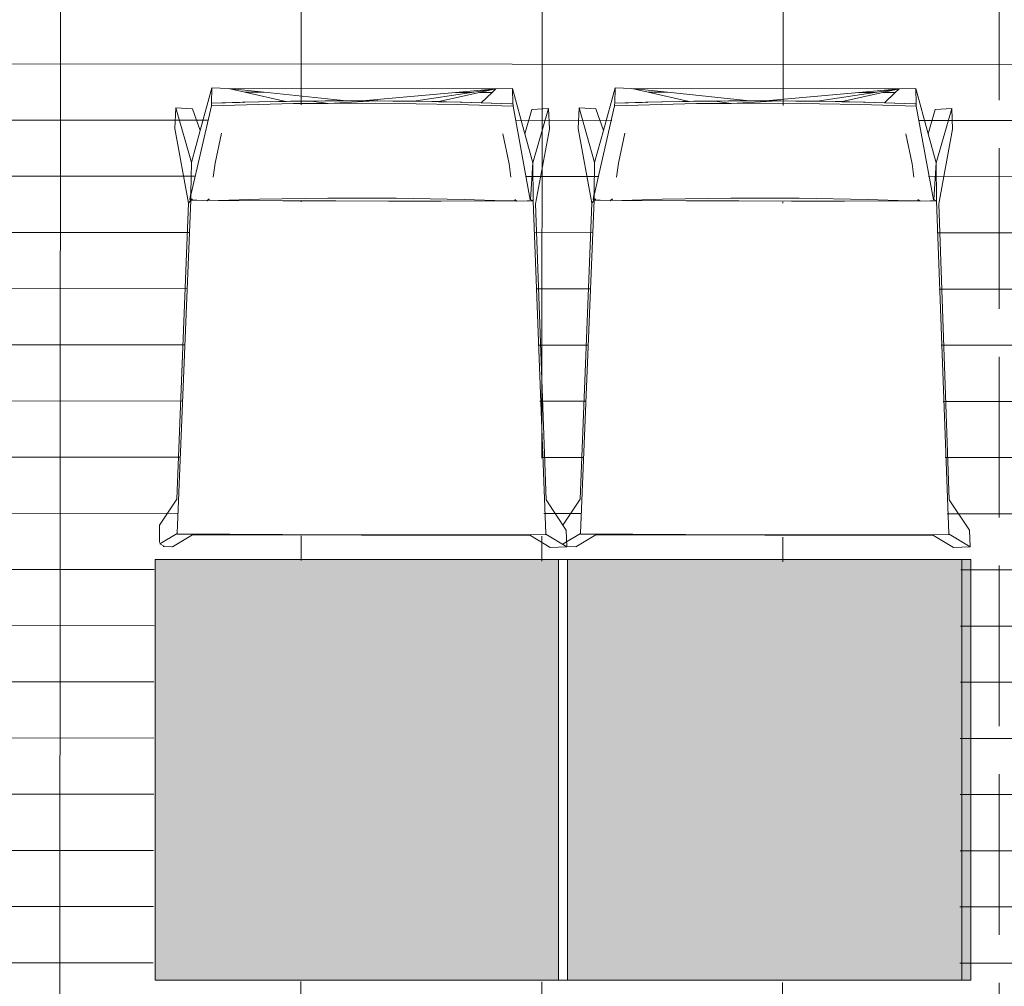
# Model space of a CAD drawing. Header units: millimetres. Extents: x -19278 to 18011, y -32369 to 41467.
# Tile 18 of 64: x -15326 to -14100, y 8132 to 9336. Entities that reach past the tile are written whole.
import ezdxf
from ezdxf.xclip import XClip

# ---------------------------------------------------------------- set-up
doc = ezdxf.new("R2010")
doc.units = ezdxf.units.MM
doc.header["$MEASUREMENT"] = 0
doc.header["$XCLIPFRAME"] = 0
doc.linetypes.add('Przerywana długa', pattern=[260, 200, -60])
for name, color, linetype in [('2D - Rysunki i Obrazki', 7, 'Continuous'), ('PT.A.01_1_Rzuty - ogródek_Nr_pióra__7', 7, 'Continuous'), ('PT.A.01_1_Wnętrze - umeblowanie_Nr_pióra__19', 7, 'Continuous')]:
    doc.layers.add(name, color=color, linetype=linetype)
doc.layers.add('PT.A.01_1_0_Nr_pióra__92_Nr_pióra__11', color=7, linetype='Continuous', lineweight=18, true_color=0xbf8080)
doc.layers.add('PT.A.01_1_Rzuty - ogródek_Nr_pióra__1_Nr_pióra__7', color=7, linetype='Continuous', lineweight=18)
doc.layers.add('PT.A.01_1_Wnętrze - umeblowanie_Nr_pióra__1_Nr_pióra__7', color=7, linetype='Continuous', lineweight=18)

# ---------------------------------------------------------------- blocks, each defined once
blk = doc.blocks.new('Rysunek_1_1', base_point=(2114.359479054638, 3072.595545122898))
at = {"layer": 'PT.A.01_1_Rzuty - ogródek_Nr_pióra__7', "linetype": 'Continuous', "lineweight": 0, "true_color": 0x000000}
h = blk.add_hatch(dxfattribs=at)
h.set_pattern_fill('Siatka_60x120_kopia_kopi_DE', color=18, style=0, pattern_type=2)
h.set_pattern_definition([(359.9745571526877, (-15575.80890495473, 9211.212470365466), (0.03108430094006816, 69.99999309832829), []), (89.97455715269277, (-15575.80890495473, 9211.212470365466), (-299.9999704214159, 0.1332184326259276), [])])
h.paths.add_polyline_path([(-17056.3652782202, 7416.892604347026), (-17056.36526500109, 6916.106656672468), (-16411.78880415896, 6915.600374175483), (-16411.78877053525, 7415.586469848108), (-15360.59003930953, 7415.585065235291), (-15361.75813853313, 6915.600363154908), (-15161.7586248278, 6915.133239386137), (-15161.75857628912, 7415.586403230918), (-14111.72792597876, 7415.586466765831), (-14111.7225632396, 6916.223559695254), (-14056.36522026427, 6916.106740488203), (-14056.36536628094, 11317.01537806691), (-15306.36533317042, 11317.01543795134), (-15306.36530540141, 11617.01537991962), (-16556.37931820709, 11617.01535170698), (-16556.37927241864, 7416.892629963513)])
h.paths.add_polyline_path([(-16320.78337871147, 7687.11461409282), (-16320.83724373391, 7692.245305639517), (-16318.77460739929, 7692.23412277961), (-15898.20695847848, 7691.991120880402), (-15919.86631480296, 7575.352681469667), (-15989.30929340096, 7573.309408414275), (-16091.40731275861, 7572.021666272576), (-16193.5108312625, 7572.775262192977), (-16295.57738231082, 7575.570372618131)], flags=0)
h.paths.add_polyline_path([(-16320.76516218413, 7693.334417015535), (-16336.83332137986, 8108.501833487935), (-16336.83294959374, 8109.166881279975), (-16271.41753355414, 8109.571048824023), (-16205.86864994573, 8109.828193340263), (-16140.23975248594, 8109.938290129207), (-16074.58443591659, 8109.899731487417), (-16008.95553496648, 8109.714018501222), (-15943.40732548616, 8109.381346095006), (-15877.99243906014, 8108.90146994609), (-15877.99273629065, 8108.236437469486), (-15894.5424231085, 7693.085945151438), (-15901.87227777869, 7693.144279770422), (-15915.08767336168, 7693.854076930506), (-15915.11202442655, 7693.24183562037), (-15943.64818127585, 7693.433428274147), (-16009.19679416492, 7693.766173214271), (-16074.82530702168, 7693.951888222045), (-16140.48101168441, 7693.990444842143), (-16206.1099091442, 7693.880348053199), (-16271.65879275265, 7693.623203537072), (-16300.19538001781, 7693.464739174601), (-16300.21897480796, 7694.076999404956), (-16313.43508123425, 7693.381647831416)], flags=0)
h.paths.add_polyline_path([(-15861.93623259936, 8139.970311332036), (-16364.09611839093, 8141.143334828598), (-16362.87104525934, 8665.593641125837), (-15860.71105428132, 8664.420483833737)], flags=0)
h.paths.add_polyline_path([(-16335.45872799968, 8697.442424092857), (-16335.45593778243, 8698.10742477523), (-16317.44828096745, 9113.195250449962), (-16310.11848473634, 9113.113748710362), (-16296.90579813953, 9112.35661861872), (-16296.87926762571, 9112.968841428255), (-16268.34381269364, 9112.677024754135), (-16202.79677479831, 9112.113648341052), (-16137.16913328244, 9111.696902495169), (-16071.51397919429, 9111.42877956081), (-16005.88532599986, 9111.307818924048), (-15940.33582262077, 9111.334238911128), (-15911.79910184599, 9111.392573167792), (-15911.77765587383, 9110.780182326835), (-15898.55906410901, 9111.428257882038), (-15891.22896704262, 9111.452336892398), (-15876.61913044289, 8696.229019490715), (-15876.62192066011, 8695.564018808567), (-15942.03834052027, 8695.389797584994), (-16007.58736593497, 8695.363320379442), (-16073.2164970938, 8695.484338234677), (-16138.87118853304, 8695.752478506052), (-16204.49890460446, 8696.169209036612), (-16270.04586794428, 8696.732600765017)], flags=0)
h.paths.add_polyline_path([(-16315.4525273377, 9114.28620288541), (-16317.51520214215, 9114.284712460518), (-16317.43737897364, 9119.415104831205), (-16291.71046499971, 9230.840346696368), (-16189.63203895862, 9233.1585070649), (-16087.52615485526, 9233.43510044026), (-15985.43520675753, 9231.670353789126), (-15916.00252218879, 9229.302638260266), (-15894.88838443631, 9112.564283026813)], flags=0)
h.paths.add_polyline_path([(-15116.63686026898, 7684.301618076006), (-15116.69072529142, 7689.432309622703), (-15114.62802971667, 7689.421216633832), (-14694.06044003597, 7689.178124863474), (-14715.71979636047, 7572.539685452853), (-14785.16277495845, 7570.496412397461), (-14887.26079431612, 7569.208670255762), (-14989.36431282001, 7569.962266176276), (-15091.43086386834, 7572.757376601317)], flags=0)
h.paths.add_polyline_path([(-15109.28856279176, 7690.568651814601), (-15116.61864374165, 7690.521420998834), (-15132.68680293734, 8105.688837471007), (-15132.68643115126, 8106.353885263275), (-15067.27101511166, 8106.758052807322), (-15001.72205694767, 8107.015212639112), (-14936.09323404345, 8107.125294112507), (-14870.43791747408, 8107.086735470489), (-14804.80903183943, 8106.901097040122), (-14739.26080704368, 8106.568350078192), (-14673.84584606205, 8106.088489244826), (-14673.84621784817, 8105.423441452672), (-14690.39591998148, 7690.273023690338), (-14697.72575933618, 7690.331283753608), (-14710.9411549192, 7691.041080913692), (-14710.96550598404, 7690.428839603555), (-14739.5016781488, 7690.620506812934), (-14805.05027572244, 7690.953177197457), (-14870.67878857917, 7691.138892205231), (-14936.3344932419, 7691.177448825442), (-15001.96339070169, 7691.067352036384), (-15067.51227431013, 7690.810207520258), (-15096.0487870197, 7690.651758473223), (-15096.07247168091, 7691.264077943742)], flags=0)
h.paths.add_polyline_path([(-15159.94961526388, 8138.330413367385), (-15158.72452681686, 8662.780645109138), (-14154.40456017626, 8660.434405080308), (-14155.6297384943, 8135.984232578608)], flags=0)
h.paths.add_polyline_path([(-15131.31220955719, 8694.629428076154), (-15131.30941933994, 8695.294428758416), (-15113.30168796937, 9110.382269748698), (-15105.97196629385, 9110.300752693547), (-15092.75922045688, 9109.543712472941), (-15092.73274918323, 9110.155845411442), (-15064.19729425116, 9109.864028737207), (-14998.65025635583, 9109.30065232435), (-14933.02261483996, 9108.88390647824), (-14867.36746075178, 9108.615783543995), (-14801.73880755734, 9108.494822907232), (-14736.18930417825, 9108.521242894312), (-14707.6525834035, 9108.579577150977), (-14707.63106287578, 9107.967201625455), (-14694.41254566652, 9108.61526186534), (-14687.08244860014, 9108.639340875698), (-14672.47261200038, 8693.416023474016), (-14672.47540221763, 8692.75102279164), (-14737.89182207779, 8692.576801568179), (-14803.44084749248, 8692.550324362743), (-14869.06997865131, 8692.671342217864), (-14934.72467009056, 8692.93948248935), (-15000.35231160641, 8693.356228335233), (-15065.89934950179, 8693.919604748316)], flags=0)
h.paths.add_polyline_path([(-15111.30600889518, 9111.473206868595), (-15113.36868369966, 9111.471716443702), (-15113.29086053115, 9116.60210881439), (-15087.56394655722, 9228.027350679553), (-14985.48552051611, 9230.3455110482), (-14883.37963641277, 9230.62210442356), (-14781.28868831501, 9228.857357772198), (-14711.8560037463, 9226.48964224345), (-14690.74188130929, 9109.751361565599)], flags=0)
h.paths.add_polyline_path([(-15083.47498579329, 9537.955094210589), (-15108.68098219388, 9649.499335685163), (-15108.73484721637, 9654.630027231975), (-15106.67222619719, 9654.618918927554), (-14686.10456196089, 9654.375842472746), (-14707.76391828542, 9537.737403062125), (-14777.20691219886, 9535.694204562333), (-14879.30499079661, 9534.406372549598), (-14981.40843474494, 9535.159983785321)], flags=0)
h.paths.add_polyline_path([(-15108.66276566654, 9655.719138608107), (-15124.73092486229, 10070.88655508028), (-15124.73055307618, 10071.55160287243), (-15059.31515235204, 10071.9558449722), (-14993.76625342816, 10072.21291493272), (-14928.13735596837, 10072.32301172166), (-14862.482039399, 10072.28445307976), (-14796.85315376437, 10072.09881464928), (-14731.30492896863, 10071.76606768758), (-14665.89004254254, 10071.28619153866), (-14665.89035508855, 10070.62123361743), (-14682.44004190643, 9655.470741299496), (-14689.76988126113, 9655.52900136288), (-14702.98527684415, 9656.238798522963), (-14703.00962790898, 9655.626557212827), (-14731.54580007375, 9655.818224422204), (-14797.09441296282, 9656.150969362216), (-14862.72291050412, 9656.336609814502), (-14928.37861516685, 9656.3751664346), (-14994.00751262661, 9656.26506964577), (-15059.55639623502, 9656.007925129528), (-15088.09298350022, 9655.849460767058), (-15088.11659360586, 9656.4617955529), (-15101.33268471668, 9655.766369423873)], flags=0)
h.paths.add_polyline_path([(-15151.9937371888, 10103.52813097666), (-15150.76864874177, 10627.9783627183), (-14146.44869741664, 10625.63219724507), (-14147.67384510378, 10101.18187563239)], flags=0)
h.paths.add_polyline_path([(-14614.47688460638, 7683.128535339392), (-14614.53074962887, 7688.259226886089), (-14612.4681132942, 7688.248044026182), (-14191.90046437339, 7688.005042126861), (-14213.55982069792, 7571.366602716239), (-14283.00279929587, 7569.323329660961), (-14385.10089320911, 7568.035572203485), (-14487.20433715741, 7568.789183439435), (-14589.27088820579, 7571.584293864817)], flags=0)
h.paths.add_polyline_path([(-14614.45866807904, 7689.348338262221), (-14630.52682727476, 8104.515754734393), (-14630.52653004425, 8105.180787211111), (-14565.11103944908, 8105.584970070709), (-14499.56215584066, 8105.842114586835), (-14433.93325838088, 8105.952211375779), (-14368.2779418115, 8105.913652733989), (-14302.64905617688, 8105.728014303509), (-14237.10083138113, 8105.395267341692), (-14171.68594495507, 8104.915391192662), (-14171.68624218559, 8104.250358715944), (-14188.23592900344, 7689.099866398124), (-14195.56578367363, 7689.158201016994), (-14208.78117925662, 7689.867998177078), (-14208.80553032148, 7689.255756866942), (-14237.34168717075, 7689.447349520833), (-14302.89030005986, 7689.780094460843), (-14368.51888747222, 7689.965794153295), (-14434.17451757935, 7690.004366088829), (-14499.80341503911, 7689.894269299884), (-14565.35229864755, 7689.637124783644), (-14593.88888591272, 7689.478660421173), (-14593.91249601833, 7690.090995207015), (-14607.12858712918, 7689.395569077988)], flags=0)
h.paths.add_polyline_path([(-15123.35633148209, 10659.8271456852), (-15123.35355658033, 10660.49222092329), (-15105.34588444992, 11075.57997204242), (-15098.01608821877, 11075.49847030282), (-15084.80341693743, 11074.74141476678), (-15084.77687110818, 11075.35356302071), (-15056.24141617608, 11075.06174634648), (-14990.69437828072, 11074.49836993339), (-14925.06675208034, 11074.08169864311), (-14859.4115826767, 11073.81350115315), (-14793.78292948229, 11073.6925405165), (-14728.23344141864, 11073.71903505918), (-14699.69670532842, 11073.77729476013), (-14699.67527467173, 11073.16497847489), (-14686.45668290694, 11073.8130540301), (-14679.12657052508, 11073.83705848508), (-14664.51673392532, 10658.6137410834), (-14664.51952414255, 10657.94874040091), (-14729.93595931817, 10657.77459373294), (-14795.4849847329, 10657.7481165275), (-14861.11410057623, 10657.86905982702), (-14926.76879201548, 10658.13720009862), (-14992.39650808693, 10658.55393062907), (-15057.94347142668, 10659.11732235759)], flags=0)
h.paths.add_polyline_path([(-14629.15223389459, 8693.456345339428), (-14629.14944367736, 8694.121346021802), (-14611.14178686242, 9109.209171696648), (-14603.8119906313, 9109.127669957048), (-14590.59931934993, 9108.370614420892), (-14590.57277352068, 9108.982762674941), (-14562.03731858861, 9108.690946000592), (-14496.49028069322, 9108.127569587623), (-14430.86263917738, 9107.710823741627), (-14365.2074850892, 9107.442700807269), (-14299.57883189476, 9107.321740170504), (-14234.02932851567, 9107.348160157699), (-14205.49260774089, 9107.406494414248), (-14205.47116176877, 9106.794103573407), (-14192.25257000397, 9107.442179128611), (-14184.92247293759, 9107.466258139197), (-14170.31263633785, 8692.2429407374), (-14170.31542655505, 8691.577940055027), (-14235.7318464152, 8691.403718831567), (-14301.2809463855, 8691.377226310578), (-14366.91000298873, 8691.498259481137), (-14432.56469442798, 8691.766399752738), (-14498.1924104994, 8692.183130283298), (-14563.73937383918, 8692.746522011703)], flags=0)
h.paths.add_polyline_path([(-15103.3501308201, 11076.67092447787), (-15105.41280562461, 11076.66943405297), (-15105.33498245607, 11081.79982642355), (-15079.60806848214, 11193.22506828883), (-14977.52964244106, 11195.54322865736), (-14875.42375833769, 11195.81982203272), (-14773.33281023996, 11194.05507538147), (-14703.90012567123, 11191.68735985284), (-14682.78600323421, 11074.94907917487)], flags=0)
h.paths.add_polyline_path([(-14611.20870803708, 9110.298633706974), (-14611.13088486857, 9115.429026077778), (-14585.40404545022, 9226.854252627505), (-14483.32554485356, 9229.172428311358), (-14381.21966075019, 9229.449021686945), (-14279.12871265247, 9227.6842750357), (-14209.69602808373, 9225.316559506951), (-14188.58189033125, 9108.578204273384), (-14609.14603323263, 9110.300124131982)], flags=0)
h.paths.add_polyline_path([(-14606.52100653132, 9648.326252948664), (-14606.57487155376, 9653.45694449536), (-14604.51225053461, 9653.445836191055), (-14183.94458629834, 9653.202759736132), (-14205.60394262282, 9536.564320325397), (-14275.04693653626, 9534.52112182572), (-14377.14501513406, 9533.233289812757), (-14479.24845908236, 9533.986901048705), (-14581.31501013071, 9536.782011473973)], flags=0)
h.paths.add_polyline_path([(-14599.1727090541, 9654.593286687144), (-14606.50279000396, 9654.546055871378), (-14622.57094919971, 10069.71347234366), (-14622.5706519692, 10070.37850482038), (-14557.155161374, 10070.78268767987), (-14491.60627776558, 10071.03983219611), (-14425.9773803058, 10071.14992898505), (-14360.32213829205, 10071.11135502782), (-14294.69317810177, 10070.92573191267), (-14229.14495330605, 10070.59298495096), (-14163.73006688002, 10070.11310880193), (-14163.73037942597, 10069.44815088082), (-14180.28006624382, 9654.297658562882), (-14187.60990559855, 9654.355918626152), (-14200.82537573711, 9655.065700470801), (-14200.8496522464, 9654.453474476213), (-14229.38582441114, 9654.645141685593), (-14294.93443730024, 9654.977886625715), (-14360.56300939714, 9655.163511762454), (-14426.21863950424, 9655.202083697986), (-14491.84753696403, 9655.091986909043), (-14557.39649512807, 9654.83482707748), (-14585.93300783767, 9654.67637803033), (-14585.95661794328, 9655.288712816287)], flags=0)
h.paths.add_polyline_path([(-14555.78357031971, 10657.94422430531), (-14621.19635581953, 10658.6540629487), (-14621.19356560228, 10659.31906363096), (-14603.18590878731, 11074.40688930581), (-14595.85611255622, 11074.3253875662), (-14582.64344127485, 11073.56833203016), (-14582.6168954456, 11074.1804802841), (-14554.0814405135, 11073.88866360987), (-14488.53440261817, 11073.32528719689), (-14422.90677641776, 11072.90861590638), (-14357.25160701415, 11072.64041841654), (-14291.62295381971, 11072.51945777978), (-14226.07346575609, 11072.54595232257), (-14197.53672966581, 11072.60421202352), (-14197.51529900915, 11071.99189573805), (-14184.29669192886, 11072.63989673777), (-14176.96659486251, 11072.66397574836), (-14162.35675826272, 10657.44065834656), (-14162.35954847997, 10656.77565766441), (-14227.77598365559, 10656.60151099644), (-14293.32508362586, 10656.57501847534), (-14358.95412491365, 10656.69597709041), (-14424.60889090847, 10656.96410204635), (-14490.23653242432, 10657.38084789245)], flags=0)
h.paths.add_polyline_path([(-14601.19015515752, 11075.49784174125), (-14603.252829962, 11075.49635131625), (-14603.17500679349, 11080.62674368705), (-14577.44816737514, 11192.05197023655), (-14475.36966677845, 11194.37014592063), (-14373.26378267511, 11194.6467392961), (-14271.17290913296, 11192.88197732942), (-14201.74022456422, 11190.51426180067), (-14180.62602757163, 11073.77599643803)], flags=0)
at = {"layer": 'PT.A.01_1_Wnętrze - umeblowanie_Nr_pióra__19', "linetype": 'Continuous', "lineweight": 0, "true_color": 0xffffff}
for points in [[(-15157.44444154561, 8663.756480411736), (-15157.44445153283, 8139.304795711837), (-14655.28312286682, 8139.304786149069), (-14655.28311287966, 8663.756470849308)], [(-14644.00234918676, 8663.756470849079), (-14644.00235917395, 8139.304786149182), (-14141.84103050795, 8139.304776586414), (-14141.84102052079, 8663.756461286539)]]:
    blk.add_hatch(color=7, dxfattribs=at).paths.add_polyline_path(points)
at = {"layer": 'PT.A.01_1_0_Nr_pióra__92_Nr_pióra__11', "linetype": 'Przerywana długa', "flags": 128}
blk.add_lwpolyline([(-14106.36525047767, 7416.092625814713), (-14106.36525047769, 11617.01534186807)], dxfattribs=at)
at = {"layer": 'PT.A.01_1_Rzuty - ogródek_Nr_pióra__1_Nr_pióra__7', "linetype": 'Continuous'}
for p, q in [((-15086.87498951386, 9251.350419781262), (-15101.60407110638, 9198.108686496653)), ((-15087.50735226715, 9232.187592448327), (-15086.87498951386, 9251.350419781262)), ((-15086.86665416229, 9251.380549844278), (-15086.87498951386, 9251.350419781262)), ((-15086.86665416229, 9251.380549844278), (-15066.21523947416, 9250.727178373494)), ((-15066.21523947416, 9250.727178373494), (-14733.20776381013, 9250.143186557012)), ((-15066.21523947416, 9250.727178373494), (-15021.70818941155, 9246.052352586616)), ((-15045.77124958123, 9246.094564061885), (-15066.21523947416, 9250.727178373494)), ((-15021.70818941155, 9246.052352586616), (-15045.77124958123, 9246.094564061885)), ((-14994.76613572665, 9234.536789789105), (-15045.77124958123, 9246.094564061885)), ((-15021.70818941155, 9246.052352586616), (-14919.47624758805, 9235.31435675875)), ((-14783.43495537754, 9245.634373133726), (-14899.68470600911, 9235.19882179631)), ((-14763.48746030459, 9245.599381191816), (-14835.44625538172, 9234.801163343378)), ((-14804.40873237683, 9234.176069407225), (-14753.54736965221, 9245.581944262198)), ((-14733.20776381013, 9250.143186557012), (-14783.43495537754, 9245.634373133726)), ((-14763.48746030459, 9245.599381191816), (-14783.43495537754, 9245.634373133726)), ((-14733.20776381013, 9250.143186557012), (-14763.48746030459, 9245.599381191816)), ((-14753.54736965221, 9245.581944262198), (-14733.20776381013, 9250.143186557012)), ((-14738.05987981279, 9245.554776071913), (-14753.54736965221, 9245.581944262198)), ((-14738.05987981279, 9245.554776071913), (-14751.43644280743, 9232.905210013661)), ((-14733.20776381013, 9250.143186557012), (-14738.05987981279, 9245.554776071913)), ((-14733.20776381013, 9250.143186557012), (-14712.55411916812, 9250.72394703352)), ((-14712.55411916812, 9250.72394703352), (-14711.97801889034, 9231.524034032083)), ((-14697.11043986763, 9194.124866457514), (-14712.55411916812, 9250.72394703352)), ((-14584.71366084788, 9251.350410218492), (-14599.44274244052, 9198.108676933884)), ((-14585.34602360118, 9232.187582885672), (-14584.71366084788, 9251.350410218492)), ((-14584.70532549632, 9251.38054028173), (-14584.71366084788, 9251.350410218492)), ((-14584.70532549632, 9251.38054028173), (-14564.05391080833, 9250.727168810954)), ((-14564.05391080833, 9250.727168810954), (-14231.04643514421, 9250.14317699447)), ((-14564.05391080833, 9250.727168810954), (-14519.54686074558, 9246.052343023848)), ((-14543.60992091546, 9246.094554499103), (-14564.05391080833, 9250.727168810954)), ((-14519.54686074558, 9246.052343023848), (-14543.60992091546, 9246.094554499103)), ((-14492.60480706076, 9234.53678022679), (-14543.60992091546, 9246.094554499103)), ((-14519.54686074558, 9246.052343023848), (-14417.31491892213, 9235.314347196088)), ((-14281.27362671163, 9245.634363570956), (-14397.52337734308, 9235.198812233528)), ((-14261.3261316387, 9245.599371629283), (-14333.28492671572, 9234.801153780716)), ((-14302.24740371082, 9234.176059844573), (-14251.38604098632, 9245.581934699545)), ((-14231.04643514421, 9250.14317699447), (-14281.27362671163, 9245.634363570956)), ((-14261.3261316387, 9245.599371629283), (-14281.27362671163, 9245.634363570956)), ((-14231.04643514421, 9250.14317699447), (-14261.3261316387, 9245.599371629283)), ((-14251.38604098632, 9245.581934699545), (-14231.04643514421, 9250.14317699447)), ((-14235.89855114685, 9245.554766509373), (-14251.38604098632, 9245.581934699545)), ((-14235.89855114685, 9245.554766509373), (-14249.27511414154, 9232.905200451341)), ((-14231.04643514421, 9250.14317699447), (-14235.89855114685, 9245.554766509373)), ((-14231.04643514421, 9250.14317699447), (-14210.3927905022, 9250.723937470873)), ((-14210.3927905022, 9250.723937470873), (-14209.81669022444, 9231.524024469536)), ((-14194.94911120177, 9194.124856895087), (-14210.3927905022, 9250.723937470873)), ((-15087.50735226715, 9232.187592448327), (-15049.04304322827, 9233.38152572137)), ((-15049.04304322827, 9233.38152572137), (-15052.7312497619, 9233.122659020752)), ((-15049.04304322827, 9233.38152572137), (-15028.64937454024, 9233.77019420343)), ((-15049.04304322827, 9233.38152572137), (-15047.98987939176, 9233.250149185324)), ((-15046.02871424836, 9233.302883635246), (-15049.04304322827, 9233.38152572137)), ((-15028.53563727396, 9233.772694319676), (-15028.64937454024, 9233.77019420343)), ((-15028.31363326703, 9233.77757430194), (-15028.49887031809, 9233.772581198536)), ((-15028.31363326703, 9233.77757430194), (-15028.28584165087, 9233.776654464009)), ((-15028.18866030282, 9233.780942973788), (-15028.28584165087, 9233.776654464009)), ((-15027.9755550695, 9233.785005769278), (-15028.18866030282, 9233.780942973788)), ((-14984.79174599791, 9234.608293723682), (-15027.9755550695, 9233.785005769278)), ((-15003.4889770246, 9234.446484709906), (-14994.76613572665, 9234.536789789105)), ((-14994.54227937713, 9234.538184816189), (-14994.76613572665, 9234.536789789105)), ((-14989.1004802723, 9234.595300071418), (-14994.54227937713, 9234.538184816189)), ((-14989.1004802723, 9234.595300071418), (-14964.7692469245, 9234.990706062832)), ((-14981.27012620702, 9234.675629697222), (-14989.1004802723, 9234.595300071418)), ((-14984.79174599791, 9234.608293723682), (-14981.27012620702, 9234.675629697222)), ((-14981.1518437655, 9234.67738715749), (-14964.7692469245, 9234.990706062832)), ((-14965.74982017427, 9234.836455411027), (-14981.1518437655, 9234.67738715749)), ((-14964.7692469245, 9234.990706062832), (-14965.74982017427, 9234.836455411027)), ((-14965.74982017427, 9234.836455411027), (-14963.78127732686, 9234.856786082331)), ((-14964.7692469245, 9234.990706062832), (-14945.8635658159, 9235.041836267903)), ((-14963.78127732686, 9234.856786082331), (-14964.7692469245, 9234.990706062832)), ((-14963.78127732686, 9234.856786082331), (-14945.8635658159, 9235.041836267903)), ((-14962.97549344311, 9234.747557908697), (-14963.78127732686, 9234.856786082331)), ((-14962.97549344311, 9234.747557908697), (-14938.95984600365, 9235.066781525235)), ((-14942.28529237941, 9231.942894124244), (-14962.97549344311, 9234.747557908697)), ((-14962.90037145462, 9234.737374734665), (-14900.09622583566, 9235.19615198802)), ((-14945.8635658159, 9235.041836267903), (-14924.86514722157, 9235.245880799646)), ((-14945.8635658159, 9235.041836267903), (-14899.73873667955, 9235.19397155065)), ((-14942.28529237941, 9231.942894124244), (-14884.0968042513, 9235.027256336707)), ((-14937.81494268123, 9235.070634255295), (-14938.95984600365, 9235.066781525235)), ((-14900.24520979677, 9235.19706068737), (-14937.81494268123, 9235.070634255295)), ((-14920.8649136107, 9235.30001502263), (-14924.86514722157, 9235.245880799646)), ((-14920.8649136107, 9235.30001502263), (-14919.47624758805, 9235.31435675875)), ((-14919.47624758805, 9235.31435675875), (-14900.24520979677, 9235.19706068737)), ((-14900.24520979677, 9235.19706068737), (-14899.73873667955, 9235.19397155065)), ((-14899.73873667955, 9235.19397155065), (-14899.68470600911, 9235.19882179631)), ((-14899.68470600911, 9235.19882179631), (-14899.19993142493, 9235.178152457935)), ((-14898.61293464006, 9235.177429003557), (-14899.19993142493, 9235.178152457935)), ((-14898.49771372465, 9235.200047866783), (-14898.61293464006, 9235.177429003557)), ((-14881.50910634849, 9235.215885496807), (-14898.49771372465, 9235.200047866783)), ((-14896.63089286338, 9235.174986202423), (-14898.49771372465, 9235.200047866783)), ((-14896.63089286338, 9235.174986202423), (-14881.50910634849, 9235.215885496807)), ((-14896.63089286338, 9235.174986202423), (-14882.89322922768, 9235.091053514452)), ((-14884.0968042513, 9235.027256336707), (-14896.63089286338, 9235.174986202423)), ((-14884.0968042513, 9235.027256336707), (-14882.89322922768, 9235.091053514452)), ((-14882.89322922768, 9235.091053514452), (-14880.48605196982, 9235.218652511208)), ((-14861.74149031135, 9234.96181821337), (-14882.89322922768, 9235.091053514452)), ((-14881.50910634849, 9235.215885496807), (-14880.48605196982, 9235.218652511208)), ((-14880.48605196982, 9235.218652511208), (-14880.62568857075, 9235.077198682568)), ((-14880.48605196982, 9235.218652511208), (-14861.74149031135, 9234.96181821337)), ((-14861.70820066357, 9234.96131850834), (-14861.74149031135, 9234.96181821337)), ((-14861.70820066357, 9234.96131850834), (-14858.35282480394, 9234.941114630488)), ((-14858.35282480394, 9234.941114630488), (-14835.44625538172, 9234.801163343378)), ((-14858.35282480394, 9234.941114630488), (-14812.95950213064, 9234.293252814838)), ((-14835.44625538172, 9234.801163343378), (-14812.95950213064, 9234.293252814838)), ((-14812.76846610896, 9234.288937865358), (-14812.95950213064, 9234.293252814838)), ((-14812.20695679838, 9234.282939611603), (-14812.76846610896, 9234.288937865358)), ((-14812.20695679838, 9234.282939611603), (-14804.40873237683, 9234.176069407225)), ((-14812.20695679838, 9234.282939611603), (-14804.71641792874, 9234.107067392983)), ((-14804.71641792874, 9234.107067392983), (-14804.40873237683, 9234.176069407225)), ((-14804.71641792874, 9234.107067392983), (-14798.73880228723, 9233.972227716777)), ((-14804.40873237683, 9234.176069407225), (-14796.21824080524, 9234.06382727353)), ((-14798.73880228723, 9233.972227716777), (-14798.35394694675, 9233.986213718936)), ((-14798.35394694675, 9233.986213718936), (-14796.21824080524, 9234.06382727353)), ((-14798.35394694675, 9233.986213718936), (-14796.21319294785, 9233.92459422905)), ((-14795.13332234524, 9233.899731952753), (-14796.21824080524, 9234.06382727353)), ((-14796.21824080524, 9234.06382727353), (-14777.58258728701, 9233.495826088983)), ((-14796.21824080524, 9234.06382727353), (-14795.48517324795, 9233.89883369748)), ((-14796.18416637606, 9233.923923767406), (-14796.21319294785, 9233.92459422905)), ((-14795.68453214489, 9233.909328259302), (-14796.18416637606, 9233.923923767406)), ((-14795.0837856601, 9233.892239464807), (-14795.13332234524, 9233.899731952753)), ((-14795.0837856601, 9233.892239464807), (-14777.58258728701, 9233.495826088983)), ((-14777.25726673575, 9233.493039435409), (-14777.58258728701, 9233.495826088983)), ((-14776.53973991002, 9233.471469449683), (-14777.25726673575, 9233.493039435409)), ((-14775.75771356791, 9233.453829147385), (-14776.53973991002, 9233.471469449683)), ((-14775.75771356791, 9233.453829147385), (-14751.43644280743, 9232.905210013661)), ((-14775.75771356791, 9233.453829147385), (-14713.90025819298, 9231.585765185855)), ((-14585.34602360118, 9232.187582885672), (-14546.88171456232, 9233.381516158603)), ((-14546.88171456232, 9233.381516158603), (-14550.56992109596, 9233.122649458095)), ((-14546.88171456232, 9233.381516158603), (-14526.4880458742, 9233.770184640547)), ((-14546.88171456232, 9233.381516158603), (-14545.82855072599, 9233.250139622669)), ((-14543.86738558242, 9233.302874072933), (-14546.88171456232, 9233.381516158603)), ((-14526.37430860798, 9233.772684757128), (-14526.4880458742, 9233.770184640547)), ((-14526.15230460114, 9233.777564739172), (-14526.33754165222, 9233.772571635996)), ((-14526.15230460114, 9233.777564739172), (-14526.12451298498, 9233.776644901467)), ((-14526.02733163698, 9233.78093341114), (-14526.12451298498, 9233.776644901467)), ((-14525.81422640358, 9233.784996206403), (-14526.02733163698, 9233.78093341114)), ((-14482.63041733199, 9234.608284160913), (-14525.81422640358, 9233.784996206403)), ((-14501.32764835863, 9234.446475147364), (-14492.60480706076, 9234.53678022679)), ((-14492.38095071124, 9234.538175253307), (-14492.60480706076, 9234.53678022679)), ((-14486.93915160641, 9234.59529050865), (-14492.38095071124, 9234.538175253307)), ((-14486.93915160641, 9234.59529050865), (-14462.60791825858, 9234.990696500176)), ((-14479.1087975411, 9234.675620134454), (-14486.93915160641, 9234.59529050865)), ((-14482.63041733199, 9234.608284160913), (-14479.1087975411, 9234.675620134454)), ((-14478.99051509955, 9234.677377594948), (-14462.60791825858, 9234.990696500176)), ((-14463.58849150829, 9234.836445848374), (-14478.99051509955, 9234.677377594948)), ((-14462.60791825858, 9234.990696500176), (-14463.58849150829, 9234.836445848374)), ((-14463.58849150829, 9234.836445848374), (-14461.61994866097, 9234.856776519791)), ((-14462.60791825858, 9234.990696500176), (-14443.70223714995, 9235.041826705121)), ((-14461.61994866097, 9234.856776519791), (-14462.60791825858, 9234.990696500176)), ((-14461.61994866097, 9234.856776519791), (-14443.70223714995, 9235.041826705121)), ((-14460.81416477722, 9234.74754834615), (-14461.61994866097, 9234.856776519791)), ((-14460.81416477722, 9234.74754834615), (-14436.79851733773, 9235.066771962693)), ((-14440.12396371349, 9231.942884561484), (-14460.81416477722, 9234.74754834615)), ((-14460.7390427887, 9234.737365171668), (-14397.93489716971, 9235.196142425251)), ((-14443.70223714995, 9235.041826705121), (-14422.70381855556, 9235.245871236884)), ((-14443.70223714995, 9235.041826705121), (-14397.5774080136, 9235.193961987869)), ((-14440.12396371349, 9231.942884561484), (-14381.93547558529, 9235.027246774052)), ((-14435.65361401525, 9235.070624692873), (-14436.79851733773, 9235.066771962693)), ((-14398.08388113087, 9235.19705112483), (-14435.65361401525, 9235.070624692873)), ((-14418.70358494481, 9235.300005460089), (-14422.70381855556, 9235.245871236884)), ((-14418.70358494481, 9235.300005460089), (-14417.31491892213, 9235.314347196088)), ((-14417.31491892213, 9235.314347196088), (-14398.08388113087, 9235.19705112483)), ((-14398.08388113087, 9235.19705112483), (-14397.5774080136, 9235.193961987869)), ((-14397.5774080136, 9235.193961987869), (-14397.52337734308, 9235.198812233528)), ((-14397.52337734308, 9235.198812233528), (-14397.03860275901, 9235.178142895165)), ((-14396.45160597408, 9235.177419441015), (-14397.03860275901, 9235.178142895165)), ((-14396.33638505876, 9235.200038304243), (-14396.45160597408, 9235.177419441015)), ((-14379.34777768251, 9235.215875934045), (-14396.33638505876, 9235.200038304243)), ((-14394.46956419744, 9235.17497663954), (-14396.33638505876, 9235.200038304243)), ((-14394.46956419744, 9235.17497663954), (-14379.34777768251, 9235.215875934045)), ((-14394.46956419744, 9235.17497663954), (-14380.73190056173, 9235.091043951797)), ((-14381.93547558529, 9235.027246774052), (-14394.46956419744, 9235.17497663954)), ((-14381.93547558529, 9235.027246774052), (-14380.73190056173, 9235.091043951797)), ((-14380.73190056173, 9235.091043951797), (-14378.32472330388, 9235.218642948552)), ((-14359.58016164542, 9234.961808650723), (-14380.73190056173, 9235.091043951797)), ((-14379.34777768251, 9235.215875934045), (-14378.32472330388, 9235.218642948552)), ((-14378.32472330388, 9235.218642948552), (-14378.46435990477, 9235.077189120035)), ((-14378.32472330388, 9235.218642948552), (-14359.58016164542, 9234.961808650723)), ((-14359.54687199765, 9234.9613089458), (-14359.58016164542, 9234.961808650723)), ((-14359.54687199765, 9234.9613089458), (-14356.19149613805, 9234.941105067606)), ((-14356.19149613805, 9234.941105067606), (-14333.28492671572, 9234.801153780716)), ((-14356.19149613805, 9234.941105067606), (-14310.79817346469, 9234.293243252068)), ((-14333.28492671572, 9234.801153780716), (-14310.79817346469, 9234.293243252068)), ((-14310.6071374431, 9234.288928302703), (-14310.79817346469, 9234.293243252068)), ((-14310.04562813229, 9234.282930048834), (-14310.6071374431, 9234.288928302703)), ((-14310.04562813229, 9234.282930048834), (-14302.24740371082, 9234.176059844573)), ((-14310.04562813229, 9234.282930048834), (-14302.55508926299, 9234.107057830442)), ((-14302.55508926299, 9234.107057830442), (-14302.24740371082, 9234.176059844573)), ((-14302.55508926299, 9234.107057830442), (-14296.57747362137, 9233.97221815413)), ((-14302.24740371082, 9234.176059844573), (-14294.05691213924, 9234.063817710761)), ((-14296.57747362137, 9233.97221815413), (-14296.19261828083, 9233.986204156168)), ((-14296.19261828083, 9233.986204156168), (-14294.05691213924, 9234.063817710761)), ((-14296.19261828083, 9233.986204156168), (-14294.05186428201, 9233.924584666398)), ((-14292.97199367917, 9233.899722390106), (-14294.05691213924, 9234.063817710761)), ((-14294.05691213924, 9234.063817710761), (-14275.42125862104, 9233.495816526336)), ((-14294.05691213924, 9234.063817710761), (-14293.32384458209, 9233.898824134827)), ((-14294.02283771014, 9233.923914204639), (-14294.05186428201, 9233.924584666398)), ((-14293.52320347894, 9233.909318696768), (-14294.02283771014, 9233.923914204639)), ((-14292.92245699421, 9233.892229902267), (-14292.97199367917, 9233.899722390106)), ((-14292.92245699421, 9233.892229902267), (-14275.42125862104, 9233.495816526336)), ((-14275.09593806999, 9233.493029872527), (-14275.42125862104, 9233.495816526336)), ((-14274.3784112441, 9233.471459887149), (-14275.09593806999, 9233.493029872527)), ((-14273.59638490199, 9233.453819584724), (-14274.3784112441, 9233.471459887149)), ((-14273.59638490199, 9233.453819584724), (-14249.27511414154, 9232.905200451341)), ((-14273.59638490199, 9233.453819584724), (-14211.73892952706, 9231.5857556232)), ((-15131.76765830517, 9226.44352746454), (-15132.93751701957, 9200.690973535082)), ((-15131.76765830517, 9226.44352746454), (-15111.14453837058, 9225.334617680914)), ((-15112.54537959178, 9158.558750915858), (-15131.76765830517, 9226.44352746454)), ((-15113.07109476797, 9117.682822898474), (-15087.60458835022, 9229.167887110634)), ((-15111.14453837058, 9225.334617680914), (-15101.60407110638, 9198.108686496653)), ((-15087.60458835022, 9229.167887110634), (-14985.53179503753, 9231.724525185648)), ((-15087.60458835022, 9229.167887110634), (-15087.55452044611, 9230.678463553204)), ((-15087.55452044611, 9230.678463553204), (-15087.50735226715, 9232.187592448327)), ((-15087.50735226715, 9232.187592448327), (-15052.7312497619, 9233.122659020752)), ((-14985.53179503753, 9231.724525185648), (-14942.28529237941, 9231.942894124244)), ((-14942.28529237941, 9231.942894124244), (-14883.42683854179, 9232.239641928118)), ((-14883.42683854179, 9232.239641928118), (-14781.33208837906, 9230.71334133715)), ((-14781.33208837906, 9230.71334133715), (-14711.89406540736, 9228.50785281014)), ((-14751.43644280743, 9232.905210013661), (-14713.90025819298, 9231.585765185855)), ((-14713.90025819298, 9231.585765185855), (-14713.36833404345, 9231.57643501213)), ((-14712.80180090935, 9231.552697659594), (-14713.36833404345, 9231.57643501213)), ((-14712.80180090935, 9231.552697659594), (-14712.41454684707, 9231.543142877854)), ((-14711.97801889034, 9231.524034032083), (-14712.41454684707, 9231.543142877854)), ((-14711.97801889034, 9231.524034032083), (-14711.93911503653, 9230.01866272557)), ((-14711.93911503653, 9230.01866272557), (-14711.89406540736, 9228.50785281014)), ((-14711.89406540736, 9228.50785281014), (-14690.50724872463, 9111.819181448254)), ((-14697.11043986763, 9194.124866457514), (-14688.36778922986, 9224.592627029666)), ((-14688.36778922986, 9224.592627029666), (-14667.74100201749, 9225.629061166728)), ((-14667.74100201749, 9225.629061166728), (-14687.20165601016, 9157.810459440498)), ((-14666.66180672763, 9199.872585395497), (-14667.74100201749, 9225.629061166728)), ((-14629.60632963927, 9226.443517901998), (-14630.77618835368, 9200.6909639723)), ((-14629.60632963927, 9226.443517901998), (-14608.98320970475, 9225.33460811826)), ((-14610.38405092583, 9158.55874135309), (-14629.60632963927, 9226.443517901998)), ((-14610.90976610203, 9117.682813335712), (-14585.44325968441, 9229.1678775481)), ((-14608.98320970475, 9225.33460811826), (-14599.44274244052, 9198.108676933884)), ((-14585.44325968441, 9229.1678775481), (-14483.37046637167, 9231.724515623)), ((-14585.44325968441, 9229.1678775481), (-14585.39319178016, 9230.678453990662)), ((-14585.39319178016, 9230.678453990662), (-14585.34602360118, 9232.187582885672)), ((-14585.34602360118, 9232.187582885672), (-14550.56992109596, 9233.122649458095)), ((-14483.37046637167, 9231.724515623), (-14440.12396371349, 9231.942884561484)), ((-14440.12396371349, 9231.942884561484), (-14381.2655098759, 9232.239632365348)), ((-14381.2655098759, 9232.239632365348), (-14279.17075971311, 9230.713331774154)), ((-14279.17075971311, 9230.713331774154), (-14209.73273674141, 9228.507843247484)), ((-14249.27511414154, 9232.905200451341), (-14211.73892952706, 9231.5857556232)), ((-14211.73892952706, 9231.5857556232), (-14211.2070053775, 9231.576425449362)), ((-14210.64047224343, 9231.552688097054), (-14211.2070053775, 9231.576425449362)), ((-14210.64047224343, 9231.552688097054), (-14210.25321818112, 9231.543133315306)), ((-14209.81669022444, 9231.524024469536), (-14210.25321818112, 9231.543133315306)), ((-14209.81669022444, 9231.524024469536), (-14209.77778637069, 9230.018653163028)), ((-14209.77778637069, 9230.018653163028), (-14209.73273674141, 9228.507843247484)), ((-14209.73273674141, 9228.507843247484), (-14188.34592005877, 9111.819171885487)), ((-14194.94911120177, 9194.124856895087), (-14186.20646056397, 9224.592617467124)), ((-14186.20646056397, 9224.592617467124), (-14165.57967335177, 9225.62905160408)), ((-14165.57967335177, 9225.62905160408), (-14185.04032734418, 9157.810449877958)), ((-14164.50047806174, 9199.872575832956), (-14165.57967335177, 9225.62905160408)), ((-15132.93751701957, 9200.690973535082), (-15116.07996505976, 9107.584121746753)), ((-15101.60407110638, 9198.108686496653), (-15112.54537959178, 9158.558750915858)), ((-14683.84620333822, 9106.823714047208), (-14666.66180672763, 9199.872585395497)), ((-14630.77618835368, 9200.6909639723), (-14613.91863639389, 9107.584112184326)), ((-14599.44274244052, 9198.108676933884), (-14610.38405092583, 9158.55874135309)), ((-14181.6848746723, 9106.823704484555), (-14164.50047806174, 9199.872575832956)), ((-15074.84683653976, 9195.03987238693), (-15082.82118139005, 9157.4962426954)), ((-14724.73681654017, 9194.257446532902), (-14716.92936137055, 9156.853914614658)), ((-14687.20165601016, 9157.810459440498), (-14697.11043986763, 9194.124866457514)), ((-14572.68550787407, 9195.039862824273), (-14580.6598527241, 9157.496233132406)), ((-14222.57548787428, 9194.257436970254), (-14214.76803270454, 9156.85390505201)), ((-14185.04032734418, 9157.810449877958), (-14194.94911120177, 9194.124856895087)), ((-15112.54537959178, 9158.558750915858), (-15113.03939313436, 9120.142681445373)), ((-15082.82118139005, 9157.4962426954), (-15085.34679769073, 9140.103322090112)), ((-14714.75520874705, 9139.897593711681), (-14716.92936137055, 9156.853914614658)), ((-14690.1479030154, 9112.297710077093), (-14687.20165601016, 9157.810459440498)), ((-14686.76022805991, 9110.595625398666), (-14687.20165601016, 9157.810459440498)), ((-14610.38405092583, 9158.55874135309), (-14610.87806446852, 9120.142671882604)), ((-14580.6598527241, 9157.496233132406), (-14583.18546902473, 9140.103312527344)), ((-14212.59388008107, 9139.897584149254), (-14214.76803270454, 9156.85390505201)), ((-14187.98657434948, 9112.297700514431), (-14185.04032734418, 9157.810449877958)), ((-14184.59889939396, 9110.595615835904), (-14185.04032734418, 9157.810449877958)), ((-15113.06742961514, 9111.462981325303), (-15130.10540119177, 8696.334250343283)), ((-15116.07996505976, 9107.584121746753), (-15113.15244652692, 9111.344891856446)), ((-15113.03939313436, 9120.142681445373), (-15114.24378305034, 9112.549352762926)), ((-15114.24378305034, 9112.549352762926), (-15113.07109476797, 9117.682822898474)), ((-15113.15244652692, 9111.344891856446), (-15114.24378305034, 9112.549352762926)), ((-15113.15244652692, 9111.344891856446), (-15113.13694871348, 9112.552291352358)), ((-15113.06742961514, 9111.462981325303), (-15113.15244652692, 9111.344891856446)), ((-15113.13694871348, 9112.552291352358), (-15113.07109476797, 9117.682822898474)), ((-15111.07428130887, 9112.558594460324), (-15113.13694871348, 9112.552291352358)), ((-15105.73749853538, 9111.39862939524), (-15113.06742961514, 9111.462981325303)), ((-15092.52305986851, 9110.672390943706), (-15105.73749853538, 9111.39862939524)), ((-15092.49797745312, 9111.284602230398), (-15092.74432987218, 9110.939949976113)), ((-15092.74432987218, 9110.939949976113), (-15092.52305986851, 9110.672390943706)), ((-15092.52305986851, 9110.672390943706), (-15092.49797745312, 9111.284602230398)), ((-15092.49797745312, 9111.284602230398), (-15090.11000573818, 9112.28190098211)), ((-15091.37909374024, 9112.24670275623), (-15092.49797745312, 9111.284602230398)), ((-15092.49797745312, 9111.284602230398), (-15092.0545976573, 9111.281104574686)), ((-15090.21186095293, 9112.192556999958), (-15092.0545976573, 9111.281104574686)), ((-15092.0545976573, 9111.281104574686), (-15091.25811968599, 9111.274821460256)), ((-15090.38218642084, 9113.103918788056), (-15091.37909374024, 9112.24670275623)), ((-15091.25811968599, 9111.274821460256), (-15078.63462855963, 9111.175239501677)), ((-15078.63462855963, 9111.175239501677), (-15027.82129803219, 9112.726897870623)), ((-15078.63462855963, 9111.175239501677), (-15063.96189909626, 9111.059491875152)), ((-15063.96189909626, 9111.059491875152), (-14998.41374805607, 9110.64921392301)), ((-15027.82129803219, 9112.726897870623), (-14942.74511246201, 9113.96162938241)), ((-14942.74511246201, 9113.96162938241), (-14857.65913643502, 9113.81192879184)), ((-14857.65913643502, 9113.81192879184), (-14772.58814846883, 9112.27785692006)), ((-14772.58814846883, 9112.27785692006), (-14721.71293123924, 9110.54533471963)), ((-14708.52472998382, 9110.603097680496), (-14710.21409878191, 9111.509316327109)), ((-14709.82415505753, 9112.408395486), (-14708.70048253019, 9111.568581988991)), ((-14708.70048253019, 9111.568581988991), (-14707.41516454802, 9110.607957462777)), ((-14694.17525002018, 9110.674573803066), (-14707.3922885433, 9109.995628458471)), ((-14686.99757297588, 9110.714875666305), (-14694.17525002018, 9110.674573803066)), ((-14690.1479030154, 9112.297710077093), (-14686.99757297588, 9110.714875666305)), ((-14686.84525978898, 9110.715730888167), (-14686.99757297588, 9110.714875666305)), ((-14686.76022805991, 9110.595625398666), (-14686.84525978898, 9110.715730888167)), ((-14686.84525978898, 9110.715730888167), (-14671.26545981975, 8695.527719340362)), ((-14610.90610094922, 9111.462971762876), (-14627.94407252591, 8696.33424078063)), ((-14613.91863639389, 9107.584112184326), (-14610.99111786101, 9111.344882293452)), ((-14610.87806446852, 9120.142671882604), (-14612.08245438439, 9112.549343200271)), ((-14612.08245438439, 9112.549343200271), (-14610.90976610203, 9117.682813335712)), ((-14610.99111786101, 9111.344882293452), (-14612.08245438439, 9112.549343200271)), ((-14610.99111786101, 9111.344882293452), (-14610.97562004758, 9112.552281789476)), ((-14610.90610094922, 9111.462971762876), (-14610.99111786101, 9111.344882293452)), ((-14610.97562004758, 9112.552281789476), (-14610.90976610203, 9117.682813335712)), ((-14608.91295264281, 9112.558584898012), (-14610.97562004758, 9112.552281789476)), ((-14603.57616986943, 9111.398619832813), (-14610.90610094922, 9111.462971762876)), ((-14590.36173120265, 9110.672381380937), (-14603.57616986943, 9111.398619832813)), ((-14590.33664878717, 9111.284592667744), (-14590.58300120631, 9110.939940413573)), ((-14590.58300120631, 9110.939940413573), (-14590.36173120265, 9110.672381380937)), ((-14590.36173120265, 9110.672381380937), (-14590.33664878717, 9111.284592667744)), ((-14590.33664878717, 9111.284592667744), (-14587.94867707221, 9112.281891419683)), ((-14589.21776507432, 9112.246693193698), (-14590.33664878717, 9111.284592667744)), ((-14590.33664878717, 9111.284592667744), (-14589.89326899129, 9111.281095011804)), ((-14588.05053228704, 9112.19254743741), (-14589.89326899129, 9111.281095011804)), ((-14589.89326899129, 9111.281095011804), (-14589.09679102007, 9111.274811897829)), ((-14588.22085775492, 9113.103909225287), (-14589.21776507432, 9112.246693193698)), ((-14589.09679102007, 9111.274811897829), (-14576.47329989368, 9111.175229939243)), ((-14576.47329989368, 9111.175229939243), (-14525.65996936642, 9112.726888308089)), ((-14576.47329989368, 9111.175229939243), (-14561.80057043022, 9111.05948231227)), ((-14561.80057043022, 9111.05948231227), (-14496.25241939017, 9110.649204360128)), ((-14525.65996936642, 9112.726888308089), (-14440.58378379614, 9113.96161981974)), ((-14440.58378379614, 9113.96161981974), (-14355.49780776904, 9113.811919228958)), ((-14355.49780776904, 9113.811919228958), (-14270.42681980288, 9112.277847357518)), ((-14270.42681980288, 9112.277847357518), (-14219.5516025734, 9110.545325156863)), ((-14206.36340131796, 9110.603088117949), (-14208.05277011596, 9111.509306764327)), ((-14207.66282639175, 9112.40838592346), (-14206.53915386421, 9111.568572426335)), ((-14206.53915386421, 9111.568572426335), (-14205.25383588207, 9110.60794790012)), ((-14192.01392135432, 9110.674564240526), (-14205.23095987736, 9109.99561889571)), ((-14184.83624430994, 9110.714866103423), (-14192.01392135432, 9110.674564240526)), ((-14187.98657434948, 9112.297700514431), (-14184.83624430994, 9110.714866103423)), ((-14184.68393112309, 9110.715721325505), (-14184.83624430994, 9110.714866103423)), ((-14184.59889939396, 9110.595615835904), (-14184.68393112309, 9110.715721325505)), ((-14184.68393112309, 9110.715721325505), (-14169.10413115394, 8695.527709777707)), ((-15116.07996505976, 9107.584121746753), (-15130.43493500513, 8738.904808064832)), ((-14998.41374805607, 9110.64921392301), (-14932.78529907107, 9110.385812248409)), ((-14932.78529907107, 9110.385812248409), (-14867.12970837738, 9110.27101595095)), ((-14867.12970837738, 9110.27101595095), (-14801.50093312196, 9110.303358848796)), ((-14801.50093312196, 9110.303358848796), (-14735.95170258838, 9110.48297036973)), ((-14735.95170258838, 9110.48297036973), (-14721.71293123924, 9110.54533471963)), ((-14721.71293123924, 9110.54533471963), (-14708.52472998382, 9110.603097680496)), ((-14708.52472998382, 9110.603097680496), (-14707.41516454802, 9110.607957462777)), ((-14707.18572697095, 9110.284569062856), (-14707.41516454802, 9110.607957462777)), ((-14707.41516454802, 9110.607957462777), (-14707.40283966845, 9110.278053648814)), ((-14707.40283966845, 9110.278053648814), (-14707.3922885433, 9109.995628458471)), ((-14670.7864906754, 8738.097891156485), (-14683.84620333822, 9106.823714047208)), ((-14613.91863639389, 9107.584112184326), (-14628.27360633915, 8738.904798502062)), ((-14496.25241939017, 9110.649204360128), (-14430.62397040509, 9110.385802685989)), ((-14430.62397040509, 9110.385802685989), (-14364.96837971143, 9110.27100638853)), ((-14364.96837971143, 9110.27100638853), (-14299.33960445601, 9110.303349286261)), ((-14299.33960445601, 9110.303349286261), (-14233.79037392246, 9110.482960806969)), ((-14233.79037392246, 9110.482960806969), (-14219.5516025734, 9110.545325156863)), ((-14219.5516025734, 9110.545325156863), (-14206.36340131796, 9110.603088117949)), ((-14206.36340131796, 9110.603088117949), (-14205.25383588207, 9110.60794790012)), ((-14205.024398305, 9110.284559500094), (-14205.25383588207, 9110.60794790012)), ((-14205.25383588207, 9110.60794790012), (-14205.24151100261, 9110.278044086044)), ((-14205.24151100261, 9110.278044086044), (-14205.23095987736, 9109.99561889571)), ((-14168.62516200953, 8738.097881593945), (-14181.6848746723, 9106.823704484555)), ((-15130.43493500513, 8738.904808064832), (-15152.04011462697, 8706.475322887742)), ((-14645.72459060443, 8700.192157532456), (-14670.7864906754, 8738.097891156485)), ((-14628.27360633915, 8738.904798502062), (-14649.87878596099, 8706.4753133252)), ((-14143.56326193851, 8700.192147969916), (-14168.62516200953, 8738.097881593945)), ((-15152.04011462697, 8706.475322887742), (-15152.04011462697, 8684.795228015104)), ((-15130.2735028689, 8696.233949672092), (-15151.80750433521, 8683.336300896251)), ((-15111.10116672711, 8694.46037626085), (-15135.93312647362, 8679.586986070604)), ((-15130.2746851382, 8695.426647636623), (-15130.2735028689, 8696.233949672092)), ((-15130.1066338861, 8695.669225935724), (-15130.2746851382, 8695.426647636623)), ((-15064.81241470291, 8694.869507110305), (-15130.2746851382, 8695.426647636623)), ((-15130.1066338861, 8695.669225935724), (-15130.10540119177, 8696.334250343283)), ((-15064.69232187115, 8695.112203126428), (-15130.1066338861, 8695.669225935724)), ((-14690.27613330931, 8693.71997898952), (-15111.10116672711, 8694.46037626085)), ((-14999.21670489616, 8694.459112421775), (-15064.81241470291, 8694.869507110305)), ((-14999.14417083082, 8694.701925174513), (-15064.69232187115, 8695.112203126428)), ((-14933.54029749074, 8694.195593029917), (-14999.21670489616, 8694.459112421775)), ((-14933.51572184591, 8694.438523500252), (-14999.14417083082, 8694.701925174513)), ((-14867.83674837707, 8694.080679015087), (-14933.54029749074, 8694.195593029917)), ((-14867.86053080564, 8694.32372818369), (-14933.51572184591, 8694.438523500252)), ((-14802.23135589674, 8694.356070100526), (-14867.86053080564, 8694.32372818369)), ((-14802.1600147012, 8694.11290419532), (-14867.83674837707, 8694.080679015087)), ((-14736.68252501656, 8694.535682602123), (-14802.23135589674, 8694.356070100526)), ((-14736.56282574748, 8694.292397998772), (-14802.1600147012, 8694.11290419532)), ((-14671.26669251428, 8694.862694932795), (-14736.68252501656, 8694.535682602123)), ((-14671.09923465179, 8694.619293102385), (-14736.56282574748, 8694.292397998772)), ((-14671.26545981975, 8695.527719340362), (-14671.26669251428, 8694.862694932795)), ((-14671.26669251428, 8694.862694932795), (-14671.09923465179, 8694.619293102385)), ((-14671.09785255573, 8695.426594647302), (-14671.09923465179, 8694.619293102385)), ((-14644.861154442, 8679.586976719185), (-14671.09785255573, 8695.426594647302)), ((-14628.11217420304, 8696.233940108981), (-14649.64617566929, 8683.336291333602)), ((-14644.861154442, 8679.586976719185), (-14645.72459060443, 8700.192157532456)), ((-14608.93983806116, 8694.460366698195), (-14633.7717978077, 8679.586976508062)), ((-14628.11335647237, 8695.426638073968), (-14628.11217420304, 8696.233940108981)), ((-14627.94530522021, 8695.669216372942), (-14628.11335647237, 8695.426638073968)), ((-14562.65108603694, 8694.869497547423), (-14628.11335647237, 8695.426638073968)), ((-14627.94530522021, 8695.669216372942), (-14627.94407252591, 8696.33424078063)), ((-14562.53099320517, 8695.112193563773), (-14627.94530522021, 8695.669216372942)), ((-14188.1148046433, 8693.719969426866), (-14608.93983806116, 8694.460366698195)), ((-14497.05537623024, 8694.459102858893), (-14562.65108603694, 8694.869497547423)), ((-14496.98284216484, 8694.701915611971), (-14562.53099320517, 8695.112193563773)), ((-14431.37896882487, 8694.195583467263), (-14497.05537623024, 8694.459102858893)), ((-14431.35439317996, 8694.438513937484), (-14496.98284216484, 8694.701915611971)), ((-14365.67541971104, 8694.080669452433), (-14431.37896882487, 8694.195583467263)), ((-14365.69920213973, 8694.323718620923), (-14431.35439317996, 8694.438513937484)), ((-14300.07002723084, 8694.356060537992), (-14365.69920213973, 8694.323718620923)), ((-14299.99868603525, 8694.11289463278), (-14365.67541971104, 8694.080669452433)), ((-14234.52119635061, 8694.535673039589), (-14300.07002723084, 8694.356060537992)), ((-14234.40149708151, 8694.292388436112), (-14299.99868603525, 8694.11289463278)), ((-14169.10536384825, 8694.862685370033), (-14234.52119635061, 8694.535673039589)), ((-14168.9379059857, 8694.619283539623), (-14234.40149708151, 8694.292388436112)), ((-14169.10413115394, 8695.527709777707), (-14169.10536384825, 8694.862685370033)), ((-14169.10536384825, 8694.862685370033), (-14168.9379059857, 8694.619283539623)), ((-14168.93652388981, 8695.426585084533), (-14168.9379059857, 8694.619283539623)), ((-14142.69982577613, 8679.586967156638), (-14168.93652388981, 8695.426585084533)), ((-14142.69982577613, 8679.586967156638), (-14143.56326193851, 8700.192147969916)), ((-15151.80750433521, 8683.336300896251), (-15145.58643886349, 8680.007842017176)), ((-14665.4968194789, 8678.759984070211), (-14690.27613330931, 8693.71997898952)), ((-14163.33549081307, 8678.759974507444), (-14188.1148046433, 8693.719969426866)), ((-15147.04277914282, 8680.071334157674), (-15135.93312647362, 8679.586986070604)), ((-15147.02248310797, 8679.58698628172), (-15147.04277914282, 8680.071334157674)), ((-14665.4968194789, 8678.759984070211), (-14644.861154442, 8679.586976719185)), ((-14644.8814504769, 8680.071324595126), (-14633.7717978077, 8679.586976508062)), ((-14644.861154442, 8679.586976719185), (-14644.8814504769, 8680.071324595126)), ((-14163.33549081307, 8678.759974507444), (-14142.69982577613, 8679.586967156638)), ((-15157.44444154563, 8663.756480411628), (-15157.44445153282, 8139.304795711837)), ((-15157.44444154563, 8663.756480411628), (-14655.28311287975, 8663.756470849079)), ((-14655.28311287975, 8663.756470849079), (-14655.28312286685, 8139.304786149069)), ((-14655.28311287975, 8663.756470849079), (-14655.28312286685, 8139.304786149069)), ((-14655.28311287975, 8663.756470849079), (-14153.1217842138, 8663.756461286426)), ((-14153.1217842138, 8663.756461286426), (-14153.12179420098, 8139.304776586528)), ((-14655.28312286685, 8139.304786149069), (-15157.44445153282, 8139.304795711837)), ((-14153.12179420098, 8139.304776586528), (-14655.28312286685, 8139.304786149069))]:
    blk.add_line(p, q, dxfattribs=at)
at = {"layer": 'PT.A.01_1_Wnętrze - umeblowanie_Nr_pióra__1_Nr_pióra__7', "linetype": 'Continuous', "flags": 128}
for points in [[(-15157.44444154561, 8663.756480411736), (-14655.28311287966, 8663.756470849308), (-14655.28312286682, 8139.304786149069), (-15157.44445153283, 8139.304795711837)], [(-14644.00234918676, 8663.756470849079), (-14141.84102052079, 8663.756461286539), (-14141.84103050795, 8139.304776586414), (-14644.00235917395, 8139.304786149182)]]:
    blk.add_lwpolyline(points, close=True, dxfattribs=at)

msp = doc.modelspace()

# ---------------------------------------------------------------- block references
at = {"layer": '2D - Rysunki i Obrazki', "color": 151, "linetype": 'Continuous', "lineweight": 13, "true_color": 0x80c2ff}
ref = msp.add_blockref('Rysunek_1_1', (2114.359479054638, 3072.595545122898), dxfattribs=at)
XClip(ref).set_block_clipping_path([(-11177.52340491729, -36557.22585176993), (29952.39446376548, -28108.17902416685), (15406.24236302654, 42702.41694201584), (-25723.67550565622, 34253.37011441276)])

doc.saveas('drawing.dxf')
